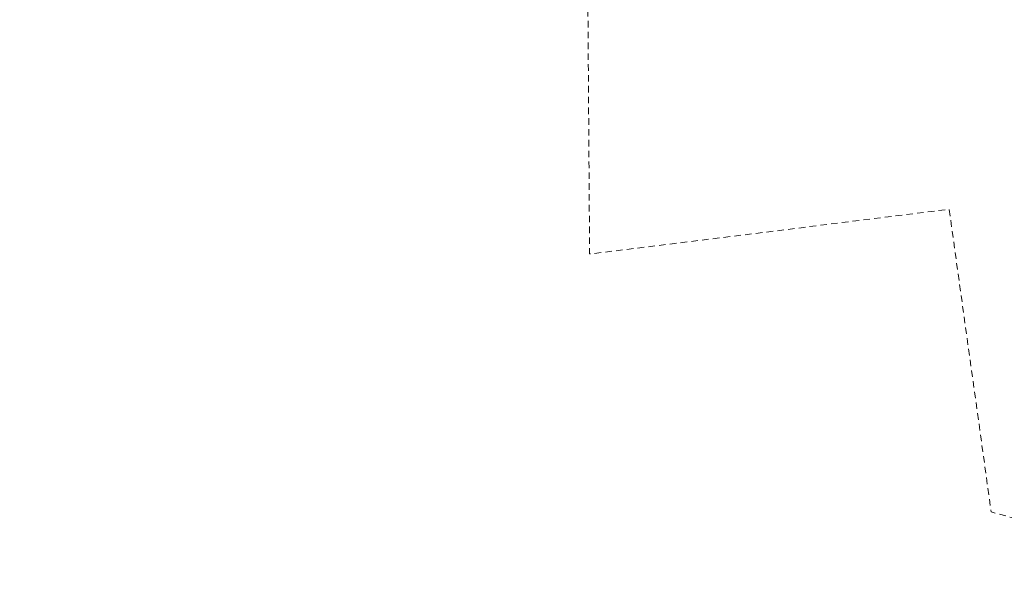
# Model space of a CAD drawing. Header units: millimetres. Extents: x -165388 to 921073, y -295343 to 494042.
# Tile 1 of 117: x -165388 to 61838, y -295298 to -166942. Entities that reach past the tile are written whole.
import ezdxf
from ezdxf.xclip import XClip

# ---------------------------------------------------------------- set-up
doc = ezdxf.new("R2010")
doc.units = ezdxf.units.MM
doc.header["$MEASUREMENT"] = 0
doc.header["$XCLIPFRAME"] = 0
doc.linetypes.add('1.5_1.0', pattern=[2500, 1500, -1000])
doc.layers.add('bg-woz-oz.6640.12006.2023.pge-1_rzut_5_216-obręb ewidencyjny_Nr_pióra__7', color=7, linetype='Continuous', lineweight=18)
doc.layers.add('INW_GEO', color=7, linetype='Continuous')

# ---------------------------------------------------------------- blocks, each defined once
blk = doc.blocks.new('Rysunek_2_5', base_point=(-8071116842, -4961354755))
at = {"layer": 'bg-woz-oz.6640.12006.2023.pge-1_rzut_5_216-obręb ewidencyjny_Nr_pióra__7', "linetype": '1.5_1.0', "flags": 128}
blk.add_lwpolyline([(-165388, 18032), (-76197, 25429), (-70556, 25892), (-65859, 17335), (-32576, -48795), (-33435, -58439), (-34507, -70352), (-34885, -73610), (-34847, -77778), (-34351, -149758), (-33864, -221063), (49111, -210760), (56098, -261047), (58810, -280656), (68525, -283293), (99614, -291733), (106153, -295298), (148135, -233498), (178386, -164974), (213467, -61033), (241424, 5414), (261484, 53112), (312041, 173322), (283313, 179106), (128376, 210363), (-61137, 251961), (-75011, 249833), (-79205, 244659), (-83860, 238931), (-91094, 216684), (-93827, 221320), (-108163, 179476), (-111618, 170865), (-131164, 116493), (-141166, 87643), (-161181, 30113)], close=True, dxfattribs=at)

msp = doc.modelspace()

# ---------------------------------------------------------------- block references
at = {"layer": 'INW_GEO', "color": 151, "linetype": 'Continuous', "lineweight": 13, "true_color": 0x80c2ff}
ref = msp.add_blockref('Rysunek_2_5', (-8071116841.926, -4961354754.727), dxfattribs=at)
XClip(ref).set_block_clipping_path([(-195425.9394250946, -263123.0086484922), (606609.6817159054, -348810.9449165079), (694192.2923495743, 470958.7517303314), (-107843.3287914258, 556646.6879983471)])

doc.saveas('drawing.dxf')
